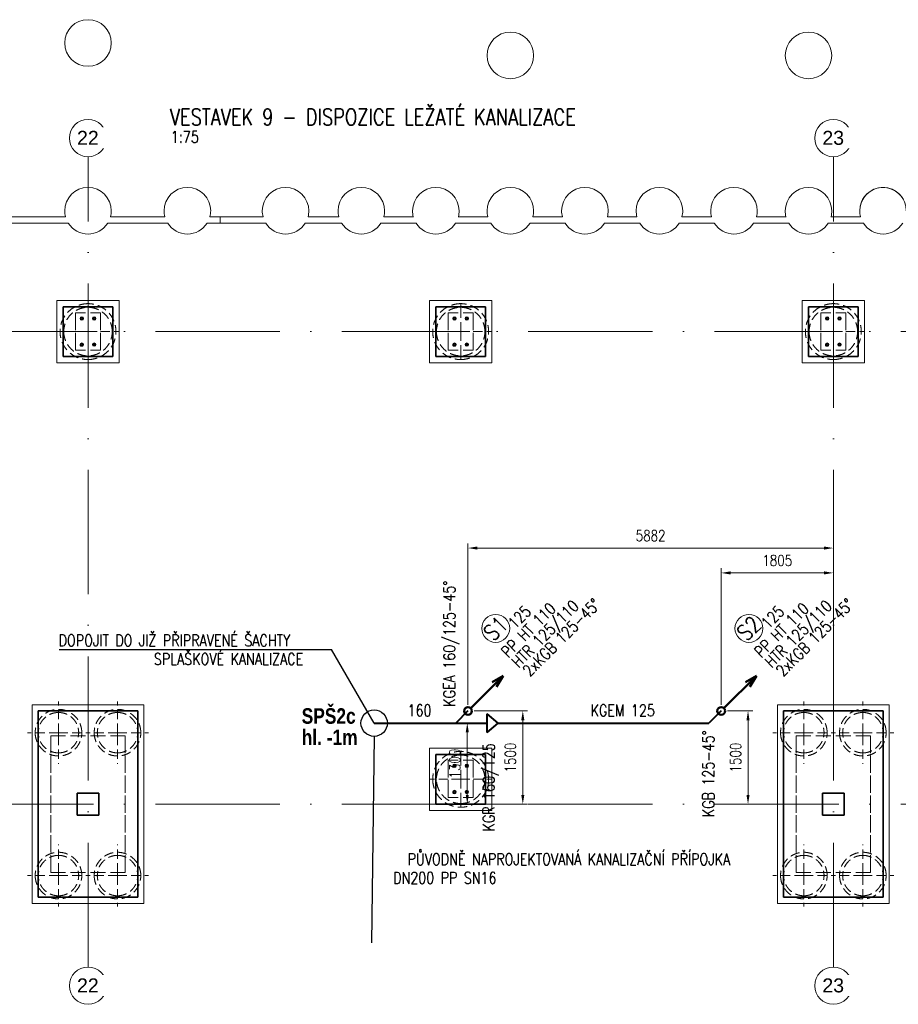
# Model space of a CAD drawing. Header units: millimetres. Extents: x -34728 to 839610, y -480656 to 464976.
# Tile 67 of 69: x 465720 to 479866, y -64995 to -49149. Entities that reach past the tile are written whole.
import ezdxf
from ezdxf.enums import TextEntityAlignment as Align

# ---------------------------------------------------------------- set-up
doc = ezdxf.new("R2010")
doc.units = ezdxf.units.MM
for name, pattern in [('Rebar Cover Lines', [320.04, 160.02, -160.02]), ('Skryté 1_5', [220, 150, -70]), ('ČERCHOVANÁ', [25.4, 12.7, -6.35, 0, -6.35]), ('Čerchovaná 20mm', [3000, 2000, -500, 0, -500])]:
    doc.linetypes.add(name, pattern=pattern)
doc.layers.get('0').update_dxf_attribs({"color": 9})
doc.layers.get('Defpoints').update_dxf_attribs({"color": 140})
for name, color, linetype, lineweight in [('!KANAL TRASA', 160, 'G_POTR_627_PN', 30), ('05_ŠRAFY', 253, 'Continuous', 9), ('06_KÓTY', 9, 'Continuous', 9), ('09_SANITA', 5, 'Continuous', 9), ('CA_NEVHRA', 9, 'Skryté 1_5', 9), ('CA_OSY', 9, 'ČERCHOVANÁ', 9), ('CA_TEXT35', 9, 'Continuous', 9), ('CA_ZAKLADY25', 9, 'Continuous', 18), ('CA_ZAKLADY5', 9, 'Continuous', 25), ('CKBUBLINY', 6, 'Continuous', 18), ('Konstrukční přípoje', 253, 'Continuous', 18), ('PL_KANAL', 240, 'Continuous', 40), ('PL_Z-stoupacky2', 2, 'Continuous', 50), ('TEXT25', 3, 'Continuous', 25), ('TEXT35', 1, 'Continuous', 35)]:
    doc.layers.add(name, color=color, linetype=linetype, lineweight=lineweight)
doc.styles.add('Arial_1', font='arial.ttf', dxfattribs={"height": 450})
doc.styles.add('Arial_3.5', font='arial.ttf', dxfattribs={"height": 3.5})
doc.styles.add('ROMANS', font='romans', dxfattribs={"width": 0.8})
doc.linetypes.add('G_POTR_627_PN', pattern='A,0.5,-1,2,-6.5,[9,hpfmlin.shx,S=1,R=0,X=0,Y=0],-6.5,2,-1,0.5', length=20)
doc.dimstyles.new('T-50_(3.5)', dxfattribs={"dimscale": 50, "dimtxt": 3.5, "dimasz": 3, "dimexe": 1.5, "dimexo": 2, "dimgap": 0, "dimtad": 0, "dimdec": 1, "dimrnd": 1, "dimtxsty": 'ROMANS', "dimcen": 3, "dimclrd": 256, "dimclre": 256, "dimclrt": 256, "dimadec": 1, "dimazin": 2, "dimtfac": 0.714286, "dimtdec": 1, "dimtmove": 0, "dimatfit": 3, "dimldrblk": 'DOTSMALL', "dimfxl": 1, "dimtvp": 1.142857, "dimtolj": 1, "dimlwd": -1, "dimlwe": -1, "dimarcsym": 0})

# ---------------------------------------------------------------- blocks, each defined once
blk = doc.blocks.new('pilota 600 mm - D_750_650-2126752-ZÁKLADY HALY _ DPS')
at = {"layer": 'CA_NEVHRA'}
for p, q in [((0, 0), (0, 500)), ((0, 0), (-500, 0)), ((0, 0), (0, -49)), ((0, 0), (500, 0)), ((0, -49), (0, -500))]:
    blk.add_line(p, q, dxfattribs=at)
blk = doc.blocks.new('pilota 600 mm - D_750_650-2126753-ZÁKLADY HALY _ DPS')
at = {"layer": 'CA_NEVHRA'}
for p, q in [((0, 49), (0, 500)), ((0, 0), (0, 49)), ((0, 0), (-500, 0)), ((0, 0), (500, 0)), ((0, 0), (0, -500))]:
    blk.add_line(p, q, dxfattribs=at)
blk = doc.blocks.new('pilota 600 mm - D_900_780-V33-ZÁKLADY HALY _ DPS')
at = {"layer": 'CA_NEVHRA'}
for p, q in [((0, 294), (0, 500)), ((0, 0), (0, 294)), ((-200, 0), (-500, 0)), ((0, 0), (-200, 0)), ((0, 0), (0, -306)), ((0, 0), (200, 0)), ((200, 0), (500, 0)), ((0, -306), (0, -500))]:
    blk.add_line(p, q, dxfattribs=at)
blk = doc.blocks.new('pilota 600 mm - D_750_650-V40-ZÁKLADY HALY _ DPS')
at = {"layer": 'CA_NEVHRA'}
for p, q in [((0, 51), (0, 500)), ((0, 0), (0, 51)), ((0, 0), (-500, 0)), ((0, 0), (500, 0)), ((0, 0), (0, -500))]:
    blk.add_line(p, q, dxfattribs=at)
blk = doc.blocks.new('pilota 600 mm - D_750_650-V41-ZÁKLADY HALY _ DPS')
at = {"layer": 'CA_NEVHRA'}
for p, q in [((0, 0), (0, 500)), ((0, 0), (-500, 0)), ((0, 0), (0, -51)), ((0, 0), (500, 0)), ((0, -51), (0, -500))]:
    blk.add_line(p, q, dxfattribs=at)
blk = doc.blocks.new('pilota 600 mm - D_900_780-2126777-ZÁKLADY HALY _ DPS')
at = {"layer": 'CA_NEVHRA'}
for p, q in [((0, 200), (0, 500)), ((0, 0), (0, 200)), ((-301, 0), (-500, 0)), ((0, 0), (-301, 0)), ((0, 0), (0, -200)), ((0, 0), (299, 0)), ((299, 0), (500, 0)), ((0, -200), (0, -500))]:
    blk.add_line(p, q, dxfattribs=at)
blk = doc.blocks.new('M_Šroub HPM-P - 27_P-1869720-ZÁKLADY HALY _ DPS')
at = {"layer": 'Konstrukční přípoje'}
for p, q in [((0, 21), (-18, 10)), ((0, 21), (-18, 10)), ((-18, 10), (0, 21)), ((0, 21), (-18, 10)), ((-18, 10), (-18, -10)), ((-18, 10), (-18, -10)), ((-18, -10), (-18, 10)), ((-18, 10), (-18, -10)), ((18, 10), (0, 21)), ((18, 10), (0, 21)), ((0, 21), (18, 10)), ((18, 10), (0, 21)), ((18, -10), (18, 10)), ((18, -10), (18, 10)), ((18, 10), (18, -10)), ((18, -10), (18, 10)), ((-18, -10), (0, -21)), ((-18, -10), (0, -21)), ((0, -21), (-18, -10)), ((-18, -10), (0, -21)), ((0, -21), (18, -10)), ((0, -21), (18, -10)), ((18, -10), (0, -21)), ((0, -21), (18, -10))]:
    blk.add_line(p, q, dxfattribs=at)
for radius, start, end in [(28, 0, 180), (28, 0, 180), (28, 0, 180), (28, 0, 180), (28, 180, 360), (28, 180, 0), (28, 180, 360), (28, 180, 0), (13.5, 0, 180), (13.5, 0, 180), (13.5, 0, 180), (13.5, 0, 180), (13.5, 0, 180), (13.5, 0, 180), (13.5, 180, 360), (13.5, 180, 360), (13.5, 180, 360), (13.5, 180, 360), (13.5, 180, 360), (13.5, 180, 360), (12.5, 0, 180), (12.5, 0, 180), (12.5, 180, 0), (12.5, 180, 360)]:
    blk.add_arc((0, 0), radius, start, end, dxfattribs=at)
blk = doc.blocks.new('M_Šroub HPM-P - 27_P-1869721-ZÁKLADY HALY _ DPS')
at = {"layer": 'Konstrukční přípoje'}
for p, q in [((0, 21), (-18, 10)), ((0, 21), (-18, 10)), ((-18, 10), (0, 21)), ((0, 21), (-18, 10)), ((-18, 10), (-18, -10)), ((-18, 10), (-18, -10)), ((-18, -10), (-18, 10)), ((-18, 10), (-18, -10)), ((18, 10), (0, 21)), ((18, 10), (0, 21)), ((0, 21), (18, 10)), ((18, 10), (0, 21)), ((18, -10), (18, 10)), ((18, -10), (18, 10)), ((18, 10), (18, -10)), ((18, -10), (18, 10)), ((-18, -10), (0, -21)), ((-18, -10), (0, -21)), ((0, -21), (-18, -10)), ((-18, -10), (0, -21)), ((0, -21), (18, -10)), ((0, -21), (18, -10)), ((18, -10), (0, -21)), ((0, -21), (18, -10))]:
    blk.add_line(p, q, dxfattribs=at)
for radius, start, end in [(28, 360, 180), (28, 0, 180), (28, 360, 180), (28, 0, 180), (13.5, 0, 180), (13.5, 360, 180), (13.5, 0, 180), (13.5, 0, 180), (13.5, 0, 180), (13.5, 360, 180), (12.5, 0, 180), (12.5, 0, 180), (28, 180, 360), (28, 180, 360), (28, 180, 360), (28, 180, 360), (13.5, 180, 360), (13.5, 180, 360), (13.5, 180, 360), (13.5, 180, 360), (13.5, 180, 360), (13.5, 180, 360), (12.5, 180, 360), (12.5, 180, 360)]:
    blk.add_arc((0, 0), radius, start, end, dxfattribs=at)
blk = doc.blocks.new('Osnova - Bublina osnovy 12mm-4850-ZÁKLADY HALY _ DPS')
at = {"layer": 'CA_TEXT35'}
blk.add_circle((0, 0), 6, dxfattribs=at)
blk = doc.blocks.new('A$Cf72d3da0')
at = {"layer": 'CA_NEVHRA', "color": 9}
for centre, radius, start, end in [((18500, 500), 450, 90, 270), ((18500, 500), 450, 90, 270), ((18500, 500), 390, 0, 180), ((18500, 500), 390, 0, 180), ((18500, 500), 450, 270, 90), ((18500, 500), 450, 270, 90), ((24500, 500), 450, 90, 270), ((24500, 500), 450, 90, 270), ((24500, 500), 390, 0, 180), ((24500, 500), 390, 0, 180), ((24500, 500), 450, 270, 90), ((24500, 500), 450, 270, 90), ((30500, 500), 450, 90, 270), ((30500, 500), 450, 90, 270), ((30500, 500), 390, 0, 180), ((30500, 500), 390, 0, 180), ((30500, 500), 450, 270, 90), ((30500, 500), 450, 270, 90), ((18500, 500), 390, 180, 0), ((18500, 500), 390, 180, 0), ((24500, 500), 390, 180, 0), ((24500, 500), 390, 180, 0), ((30500, 500), 390, 180, 0), ((30500, 500), 390, 180, 0), ((18025, -5955), 375, 0, 180), ((18025, -5955), 375, 0, 180), ((18025, -5955), 325, 90, 270), ((18025, -5955), 325, 90, 270), ((18025, -5955), 325, 270, 90), ((18025, -5955), 325, 270, 90), ((18975, -5955), 375, 0, 180), ((18975, -5955), 375, 0, 180), ((18975, -5955), 325, 90, 270), ((18975, -5955), 325, 90, 270), ((18975, -5955), 325, 270, 90), ((18975, -5955), 325, 270, 90), ((30025, -5955), 375, 0, 180), ((30025, -5955), 375, 0, 180), ((30025, -5955), 325, 90, 270), ((30025, -5955), 325, 90, 270), ((30025, -5955), 325, 270, 90), ((30025, -5955), 325, 270, 90), ((30975, -5955), 375, 0, 180), ((30975, -5955), 375, 0, 180), ((30975, -5955), 325, 90, 270), ((30975, -5955), 325, 90, 270), ((30975, -5955), 325, 270, 90), ((30975, -5955), 325, 270, 90), ((18025, -5955), 375, 180, 0), ((18025, -5955), 375, 180, 0), ((18975, -5955), 375, 180, 0), ((18975, -5955), 375, 180, 0), ((30025, -5955), 375, 180, 0), ((30025, -5955), 375, 180, 0), ((30975, -5955), 375, 180, 0), ((30975, -5955), 375, 180, 0), ((24500, -6705), 450, 0, 180), ((24500, -6705), 450, 0, 180), ((24500, -6705), 390, 90, 270), ((24500, -6705), 390, 90, 270), ((24500, -6705), 390, 270, 90), ((24500, -6705), 390, 270, 90), ((24500, -6705), 450, 180, 0), ((24500, -6705), 450, 180, 0), ((18025, -8255), 375, 0, 180), ((18025, -8255), 375, 0, 180), ((18975, -8255), 375, 0, 180), ((18975, -8255), 375, 0, 180), ((30025, -8255), 375, 0, 180), ((30025, -8255), 375, 0, 180), ((30975, -8255), 375, 0, 180), ((30975, -8255), 375, 0, 180), ((18025, -8255), 325, 90, 270), ((18025, -8255), 325, 90, 270), ((18025, -8255), 325, 270, 90), ((18025, -8255), 325, 270, 90), ((18975, -8255), 325, 90, 270), ((18975, -8255), 325, 90, 270), ((18975, -8255), 325, 270, 90), ((18975, -8255), 325, 270, 90), ((30025, -8255), 325, 90, 270), ((30025, -8255), 325, 90, 270), ((30025, -8255), 325, 270, 90), ((30025, -8255), 325, 270, 90), ((30975, -8255), 325, 90, 270), ((30975, -8255), 325, 90, 270), ((30975, -8255), 325, 270, 90), ((30975, -8255), 325, 270, 90), ((18025, -8255), 375, 180, 0), ((18025, -8255), 375, 180, 0), ((18975, -8255), 375, 180, 0), ((18975, -8255), 375, 180, 0), ((30025, -8255), 375, 180, 0), ((30025, -8255), 375, 180, 0), ((30975, -8255), 375, 180, 0), ((30975, -8255), 375, 180, 0)]:
    blk.add_arc(centre, radius, start, end, dxfattribs=at)
at = {"layer": 'CA_OSY', "color": 9, "linetype": 'Čerchovaná 20mm'}
for p, q in [((18500, -9727), (18500, 3314)), ((30500, -9727), (30500, 3314)), ((-22414, 500), (44067, 500)), ((-22414, -7105), (44067, -7105))]:
    blk.add_line(p, q, dxfattribs=at)
at = {"layer": 'CA_ZAKLADY25', "color": 9, "lineweight": 9}
for p, q in [((17217, 2245), (18183, 2245)), ((18138, 2348), (17262, 2348)), ((18817, 2245), (19783, 2245)), ((19738, 2348), (18862, 2348)), ((20417, 2245), (20628, 2245)), ((20628, 2348), (20462, 2348)), ((20628, 2348), (20628, 2245)), ((21318, 2348), (20628, 2348)), ((20628, 2245), (20628, 2348)), ((20628, 2245), (21363, 2245)), ((21997, 2245), (22583, 2245)), ((22538, 2348), (22042, 2348)), ((23217, 2245), (23783, 2245)), ((23738, 2348), (23262, 2348)), ((24417, 2245), (24983, 2245)), ((24938, 2348), (24462, 2348)), ((25617, 2245), (26183, 2245)), ((26138, 2348), (25662, 2348)), ((26817, 2245), (27383, 2245)), ((27338, 2348), (26862, 2348)), ((28017, 2245), (28583, 2245)), ((28538, 2348), (28062, 2348)), ((29217, 2245), (29783, 2245)), ((29738, 2348), (29262, 2348)), ((30417, 2245), (30983, 2245)), ((30938, 2348), (30462, 2348)), ((18000, 0), (18000, 1000)), ((18000, 1000), (19000, 1000)), ((19000, 1000), (18000, 1000)), ((18000, 1000), (18000, 0)), ((19000, 1000), (19000, 0)), ((19000, 0), (19000, 1000)), ((24000, 0), (24000, 1000)), ((24000, 1000), (25000, 1000)), ((25000, 1000), (24000, 1000)), ((24000, 1000), (24000, 0)), ((25000, 1000), (25000, 0)), ((25000, 0), (25000, 1000)), ((30000, 0), (30000, 1000)), ((30000, 1000), (31000, 1000)), ((31000, 1000), (30000, 1000)), ((30000, 1000), (30000, 0)), ((31000, 1000), (31000, 0)), ((31000, 0), (31000, 1000)), ((19000, 0), (18000, 0)), ((18000, 0), (19000, 0)), ((25000, 0), (24000, 0)), ((24000, 0), (25000, 0)), ((31000, 0), (30000, 0)), ((30000, 0), (31000, 0)), ((17600, -8705), (17600, -5505)), ((17600, -5505), (19400, -5505)), ((19400, -5505), (17600, -5505)), ((17600, -5505), (17600, -8705)), ((19400, -5505), (19400, -8705)), ((19400, -8705), (19400, -5505)), ((29600, -8705), (29600, -5505)), ((29600, -5505), (31400, -5505)), ((31400, -5505), (29600, -5505)), ((29600, -5505), (29600, -8705)), ((31400, -5505), (31400, -8705)), ((31400, -8705), (31400, -5505)), ((24000, -7205), (24000, -6205)), ((24000, -6205), (25000, -6205)), ((25000, -6205), (24000, -6205)), ((24000, -6205), (24000, -7205)), ((25000, -6205), (25000, -7205)), ((25000, -7205), (25000, -6205)), ((25000, -7205), (24000, -7205)), ((24000, -7205), (25000, -7205)), ((19400, -8705), (17600, -8705)), ((17600, -8705), (19400, -8705)), ((31400, -8705), (29600, -8705)), ((29600, -8705), (31400, -8705))]:
    blk.add_line(p, q, dxfattribs=at)
at = {"layer": 'CA_ZAKLADY25', "color": 9, "lineweight": 25}
for p, q in [((18900, 900), (18100, 900)), ((18100, 900), (18100, 100)), ((18100, 100), (18100, 900)), ((18100, 900), (18900, 900)), ((18900, 100), (18900, 900)), ((18900, 900), (18900, 100)), ((24900, 900), (24100, 900)), ((24100, 900), (24100, 100)), ((24100, 100), (24100, 900)), ((24100, 900), (24900, 900)), ((24900, 100), (24900, 900)), ((24900, 900), (24900, 100)), ((30900, 900), (30100, 900)), ((30100, 900), (30100, 100)), ((30100, 100), (30100, 900)), ((30100, 900), (30900, 900)), ((30900, 100), (30900, 900)), ((30900, 900), (30900, 100)), ((18100, 100), (18900, 100)), ((18900, 100), (18100, 100)), ((24100, 100), (24900, 100)), ((24900, 100), (24100, 100)), ((30100, 100), (30900, 100)), ((30900, 100), (30100, 100)), ((19300, -5605), (17700, -5605)), ((17700, -5605), (17700, -8605)), ((17700, -8605), (17700, -5605)), ((17700, -5605), (19300, -5605)), ((19300, -8605), (19300, -5605)), ((19300, -5605), (19300, -8605)), ((31300, -5605), (29700, -5605)), ((29700, -5605), (29700, -8605)), ((29700, -8605), (29700, -5605)), ((29700, -5605), (31300, -5605)), ((31300, -8605), (31300, -5605)), ((31300, -5605), (31300, -8605)), ((24900, -6305), (24100, -6305)), ((24100, -6305), (24100, -7105)), ((24100, -7105), (24100, -6305)), ((24100, -6305), (24900, -6305)), ((24900, -7105), (24900, -6305)), ((24900, -6305), (24900, -7105)), ((18325, -6930), (18675, -6930)), ((18325, -7280), (18325, -6930)), ((18675, -6930), (18325, -6930)), ((18325, -6930), (18325, -7280)), ((18675, -6930), (18675, -7280)), ((18675, -7280), (18675, -6930)), ((30325, -6930), (30675, -6930)), ((30325, -7280), (30325, -6930)), ((30675, -6930), (30325, -6930)), ((30325, -6930), (30325, -7280)), ((30675, -6930), (30675, -7280)), ((30675, -7280), (30675, -6930)), ((24100, -7105), (24900, -7105)), ((24900, -7105), (24100, -7105)), ((18675, -7280), (18325, -7280)), ((18325, -7280), (18675, -7280)), ((30675, -7280), (30325, -7280)), ((30325, -7280), (30675, -7280)), ((17700, -8605), (19300, -8605)), ((19300, -8605), (17700, -8605)), ((29700, -8605), (31300, -8605)), ((31300, -8605), (29700, -8605))]:
    blk.add_line(p, q, dxfattribs=at)
at = {"layer": 'CA_ZAKLADY25', "color": 9, "linetype": 'Rebar Cover Lines', "lineweight": 9}
for p, q in [((18300, 801), (18700, 801)), ((18300, 201), (18300, 801)), ((18300, 801), (18300, 201)), ((18700, 801), (18300, 801)), ((18700, 801), (18700, 201)), ((18700, 201), (18700, 801)), ((24300, 801), (24700, 801)), ((24300, 201), (24300, 801)), ((24300, 801), (24300, 201)), ((24700, 801), (24300, 801)), ((24700, 801), (24700, 201)), ((24700, 201), (24700, 801)), ((30300, 801), (30700, 801)), ((30300, 801), (30300, 651)), ((30300, 801), (30300, 201)), ((30700, 801), (30300, 801)), ((30700, 801), (30700, 201)), ((30700, 651), (30700, 801)), ((30300, 201), (30300, 651)), ((30700, 201), (30700, 651)), ((18700, 201), (18300, 201)), ((18300, 201), (18700, 201)), ((24700, 201), (24300, 201)), ((24300, 201), (24700, 201)), ((30700, 201), (30300, 201)), ((30300, 201), (30700, 201)), ((17900, -6004), (19100, -6004)), ((17900, -8204), (17900, -6004)), ((17900, -6004), (17900, -8204)), ((19100, -6004), (17900, -6004)), ((19100, -6004), (19100, -8204)), ((19100, -8204), (19100, -6004)), ((29900, -6004), (31100, -6004)), ((29900, -8204), (29900, -6004)), ((29900, -6004), (29900, -8204)), ((31100, -6004), (29900, -6004)), ((31100, -6004), (31100, -8204)), ((31100, -8204), (31100, -6004)), ((24300, -6399), (24700, -6399)), ((24300, -6999), (24300, -6399)), ((24300, -6399), (24300, -6999)), ((24700, -6399), (24300, -6399)), ((24700, -6399), (24700, -6999)), ((24700, -6999), (24700, -6399)), ((24700, -6999), (24300, -6999)), ((24300, -6999), (24700, -6999)), ((19100, -8204), (17900, -8204)), ((17900, -8204), (19100, -8204)), ((31100, -8204), (29900, -8204)), ((29900, -8204), (31100, -8204))]:
    blk.add_line(p, q, dxfattribs=at)
at = {"layer": 'CA_ZAKLADY25', "color": 9, "lineweight": 9}
for centre, start, end in [((18500, 5145), 0, 180), ((25300, 4945), 0, 180), ((30100, 4945), 0, 180), ((18500, 5145), 180, 0), ((25300, 4945), 180, 0), ((30100, 4945), 180, 0), ((18500, 2445), 0, 180), ((20100, 2445), 0, 180), ((21680, 2445), 0, 180), ((22900, 2445), 0, 180), ((24100, 2445), 0, 180), ((25300, 2445), 0, 180), ((26500, 2445), 0, 180), ((27700, 2445), 0, 180), ((28900, 2445), 0, 180), ((30100, 2445), 0, 180), ((31300, 2445), 28.997, 180), ((18500, 2445), 180, 194.9621), ((18500, 2445), 345.0379, 0), ((20100, 2445), 180, 194.9621), ((20100, 2445), 345.0379, 0), ((21680, 2445), 180, 194.9621), ((21680, 2445), 345.0379, 0), ((22900, 2445), 180, 194.9621), ((22900, 2445), 345.0379, 0), ((24100, 2445), 180, 194.9621), ((24100, 2445), 345.0379, 0), ((25300, 2445), 180, 194.9621), ((25300, 2445), 345.0379, 0), ((26500, 2445), 180, 194.9621), ((26500, 2445), 345.0379, 0), ((27700, 2445), 180, 194.9621), ((27700, 2445), 345.0379, 0), ((28900, 2445), 180, 194.9621), ((28900, 2445), 345.0379, 0), ((30100, 2445), 180, 194.9621), ((30100, 2445), 345.0379, 0), ((31300, 2445), 180, 194.9621), ((18500, 2445), 212.2955, 327.7045), ((20100, 2445), 212.2955, 327.7045), ((21680, 2445), 212.2955, 327.7045), ((22900, 2445), 212.2955, 327.7045), ((24100, 2445), 212.2955, 327.7045), ((25300, 2445), 212.2955, 327.7045), ((26500, 2445), 212.2955, 327.7045), ((27700, 2445), 212.2955, 327.7045), ((28900, 2445), 212.2955, 327.7045), ((30100, 2445), 212.2955, 327.7045), ((31300, 2445), 212.2955, 327.7045)]:
    blk.add_arc(centre, 375, start, end, dxfattribs=at)
at = {"layer": 'CA_ZAKLADY5', "color": 9, "lineweight": 9}
for p, q in [((17217, 2245), (18183, 2245)), ((18138, 2348), (17262, 2348)), ((18817, 2245), (19783, 2245)), ((19738, 2348), (18862, 2348)), ((20417, 2245), (21363, 2245)), ((21318, 2348), (20462, 2348)), ((21997, 2245), (22583, 2245)), ((22538, 2348), (22042, 2348)), ((23217, 2245), (23783, 2245)), ((23738, 2348), (23262, 2348)), ((24417, 2245), (24983, 2245)), ((24938, 2348), (24462, 2348)), ((25617, 2245), (26183, 2245)), ((26138, 2348), (25662, 2348)), ((26817, 2245), (27383, 2245)), ((27338, 2348), (26862, 2348)), ((28017, 2245), (28583, 2245)), ((28538, 2348), (28062, 2348)), ((29217, 2245), (29783, 2245)), ((29738, 2348), (29262, 2348)), ((30417, 2245), (30983, 2245)), ((30938, 2348), (30462, 2348))]:
    blk.add_line(p, q, dxfattribs=at)
for centre, start, end in [((18500, 5145), 0, 180), ((25300, 4945), 0, 180), ((30100, 4945), 0, 180), ((18500, 5145), 180, 0), ((25300, 4945), 180, 0), ((30100, 4945), 180, 0), ((18500, 2445), 0, 180), ((20100, 2445), 0, 180), ((21680, 2445), 0, 180), ((22900, 2445), 0, 180), ((24100, 2445), 0, 180), ((25300, 2445), 0, 180), ((26500, 2445), 0, 180), ((27700, 2445), 0, 180), ((28900, 2445), 0, 180), ((30100, 2445), 0, 180), ((31300, 2445), 0, 180), ((18500, 2445), 180, 194.9621), ((18500, 2445), 345.0379, 0), ((20100, 2445), 180, 194.9621), ((20100, 2445), 345.0379, 0), ((21680, 2445), 180, 194.9621), ((21680, 2445), 345.0379, 0), ((22900, 2445), 180, 194.9621), ((22900, 2445), 345.0379, 0), ((24100, 2445), 180, 194.9621), ((24100, 2445), 345.0379, 0), ((25300, 2445), 180, 194.9621), ((25300, 2445), 345.0379, 0), ((26500, 2445), 180, 194.9621), ((26500, 2445), 345.0379, 0), ((27700, 2445), 180, 194.9621), ((27700, 2445), 345.0379, 0), ((28900, 2445), 180, 194.9621), ((28900, 2445), 345.0379, 0), ((30100, 2445), 180, 194.9621), ((30100, 2445), 345.0379, 0), ((31300, 2445), 180, 194.9621), ((18500, 2445), 212.2955, 327.7045), ((20100, 2445), 212.2955, 327.7045), ((21680, 2445), 212.2955, 327.7045), ((22900, 2445), 212.2955, 327.7045), ((24100, 2445), 212.2955, 327.7045), ((25300, 2445), 212.2955, 327.7045), ((26500, 2445), 212.2955, 327.7045), ((27700, 2445), 212.2955, 327.7045), ((28900, 2445), 212.2955, 327.7045), ((30100, 2445), 212.2955, 327.7045), ((31300, 2445), 212.2955, 327.7045)]:
    blk.add_arc(centre, 375, start, end, dxfattribs=at)
at = {"layer": 'CA_NEVHRA', "color": 9}
for name, p, rotation in [('pilota 600 mm - D_900_780-2126777-ZÁKLADY HALY _ DPS', (18500, 500), 270), ('pilota 600 mm - D_900_780-2126777-ZÁKLADY HALY _ DPS', (24500, 500), 270), ('pilota 600 mm - D_900_780-2126777-ZÁKLADY HALY _ DPS', (30500, 500), 270), ('pilota 600 mm - D_750_650-2126753-ZÁKLADY HALY _ DPS', (18975, -5955), 180), ('pilota 600 mm - D_750_650-2126753-ZÁKLADY HALY _ DPS', (30975, -5955), 180), ('pilota 600 mm - D_900_780-V33-ZÁKLADY HALY _ DPS', (24500, -6705), 180), ('pilota 600 mm - D_750_650-V41-ZÁKLADY HALY _ DPS', (18975, -8255), 180), ('pilota 600 mm - D_750_650-V41-ZÁKLADY HALY _ DPS', (30975, -8255), 180)]:
    blk.add_blockref(name, p, dxfattribs=dict(at, rotation=rotation))
for name, p in [('pilota 600 mm - D_750_650-2126752-ZÁKLADY HALY _ DPS', (18025, -5955)), ('pilota 600 mm - D_750_650-2126752-ZÁKLADY HALY _ DPS', (30025, -5955)), ('pilota 600 mm - D_750_650-V40-ZÁKLADY HALY _ DPS', (18025, -8255)), ('pilota 600 mm - D_750_650-V40-ZÁKLADY HALY _ DPS', (30025, -8255))]:
    blk.add_blockref(name, p, dxfattribs=at)
at = {"layer": 'CA_TEXT35', "color": 9, "xscale": 49.99999999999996, "yscale": 49.99999999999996, "zscale": 49.99999999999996}
for p in [(18500, 3614), (30500, 3614), (18500, -10027), (30500, -10027)]:
    blk.add_blockref('Osnova - Bublina osnovy 12mm-4850-ZÁKLADY HALY _ DPS', p, dxfattribs=at)
at = {"layer": 'Konstrukční přípoje', "color": 9, "rotation": 180}
for name, p in [('M_Šroub HPM-P - 27_P-1869720-ZÁKLADY HALY _ DPS', (18400, 711)), ('M_Šroub HPM-P - 27_P-1869720-ZÁKLADY HALY _ DPS', (24400, 711)), ('M_Šroub HPM-P - 27_P-1869720-ZÁKLADY HALY _ DPS', (30400, 711)), ('M_Šroub HPM-P - 27_P-1869721-ZÁKLADY HALY _ DPS', (18400, 291)), ('M_Šroub HPM-P - 27_P-1869721-ZÁKLADY HALY _ DPS', (24400, 291)), ('M_Šroub HPM-P - 27_P-1869721-ZÁKLADY HALY _ DPS', (30400, 291)), ('M_Šroub HPM-P - 27_P-1869720-ZÁKLADY HALY _ DPS', (24400, -6489)), ('M_Šroub HPM-P - 27_P-1869721-ZÁKLADY HALY _ DPS', (24400, -6909))]:
    blk.add_blockref(name, p, dxfattribs=at)
at = {"layer": 'Konstrukční přípoje', "color": 9}
for name, p in [('M_Šroub HPM-P - 27_P-1869721-ZÁKLADY HALY _ DPS', (18600, 711)), ('M_Šroub HPM-P - 27_P-1869721-ZÁKLADY HALY _ DPS', (24600, 711)), ('M_Šroub HPM-P - 27_P-1869721-ZÁKLADY HALY _ DPS', (30600, 711)), ('M_Šroub HPM-P - 27_P-1869720-ZÁKLADY HALY _ DPS', (18600, 291)), ('M_Šroub HPM-P - 27_P-1869720-ZÁKLADY HALY _ DPS', (24600, 291)), ('M_Šroub HPM-P - 27_P-1869720-ZÁKLADY HALY _ DPS', (30600, 291)), ('M_Šroub HPM-P - 27_P-1869721-ZÁKLADY HALY _ DPS', (24600, -6489)), ('M_Šroub HPM-P - 27_P-1869720-ZÁKLADY HALY _ DPS', (24600, -6909))]:
    blk.add_blockref(name, p, dxfattribs=at)
at = {"layer": 'CA_TEXT35', "color": 9, "char_height": 225, "width": 424.89, "attachment_point": 1, "style": 'Arial_1', "bg_fill": 3, "box_fill_scale": 1.25, "bg_fill_color": 256, "bg_fill_true_color": 13158600, "bg_fill_transparency": 0}
for s, insert in [('22', (18323, 3731)), ('23', (30323, 3731)), ('22', (18323, -9910)), ('23', (30323, -9910))]:
    blk.add_mtext(s, dxfattribs=dict(at, insert=insert))
blk = doc.blocks.new('A$C1F353BCB')
at = {"layer": 'PL_Z-stoupacky2', "linetype": 'ByBlock', "ltscale": 10}
for p, q in [((-44, -44), (-567, -567)), ((-461, -390), (-567, -567)), ((-567, -567), (-390, -461))]:
    blk.add_line(p, q, dxfattribs=at)
blk.add_circle((0, 0), 62.5, dxfattribs=at)
blk = doc.blocks.new('*D474')
at = {"layer": '06_KÓTY', "transparency": 16777216}
for p, q in [((477114, -60274), (477521, -60274)), ((477446, -60424), (477446, -61624)), ((477114, -61774), (477521, -61774))]:
    blk.add_line(p, q, dxfattribs=at)
at = {"layer": '06_KÓTY', "lineweight": 35, "transparency": 16777216}
for points in [[(477421, -60424), (477471, -60424), (477446, -60274)], [(477421, -61624), (477471, -61624), (477446, -61774)]]:
    blk.add_solid(points, dxfattribs=at)
at = {"layer": 'Defpoints', "color": 0, "lineweight": 35, "transparency": 16777216}
for p in [(477014, -60274), (477014, -61774), (477446, -61774)]:
    blk.add_point(p, dxfattribs=at)
at = {"layer": '06_KÓTY', "transparency": 16777216, "insert": (477246, -61024), "char_height": 175, "attachment_point": 5, "rotation": 90, "style": 'ROMANS'}
blk.add_mtext('\\A1;1500', dxfattribs=at)
blk = doc.blocks.new('_DotSmall')
at = {"color": 0, "linetype": 'ByBlock', "const_width": 0.5}
blk.add_lwpolyline([(-0.0625, 0, 1), (0.0625, 0, 1)], format="xyb", close=True, dxfattribs=at)
blk = doc.blocks.new('*D475')
at = {"layer": '06_KÓTY', "transparency": 16777216}
for p, q in [((472958, -60470), (472851, -60470)), ((472926, -60620), (472926, -61624)), ((472958, -61774), (472851, -61774))]:
    blk.add_line(p, q, dxfattribs=at)
at = {"layer": '06_KÓTY', "lineweight": 35, "transparency": 16777216}
for points in [[(472901, -60620), (472951, -60620), (472926, -60470)], [(472901, -61624), (472951, -61624), (472926, -61774)]]:
    blk.add_solid(points, dxfattribs=at)
at = {"layer": 'Defpoints', "color": 0, "lineweight": 35, "transparency": 16777216}
for p in [(473058, -60470), (472926, -61774), (473058, -61774)]:
    blk.add_point(p, dxfattribs=at)
at = {"layer": '06_KÓTY', "transparency": 16777216, "insert": (472726, -61122), "char_height": 175, "attachment_point": 5, "rotation": 90, "style": 'ROMANS'}
blk.add_mtext('\\A1;1300', dxfattribs=at)
blk = doc.blocks.new('*D476')
at = {"layer": '06_KÓTY', "transparency": 16777216}
for p, q in [((477014, -60174), (477014, -57977)), ((478820, -60073), (478820, -57977)), ((477164, -58052), (478670, -58052))]:
    blk.add_line(p, q, dxfattribs=at)
at = {"layer": '06_KÓTY', "lineweight": 35, "transparency": 16777216}
for points in [[(477164, -58027), (477164, -58077), (477014, -58052)], [(478670, -58027), (478670, -58077), (478820, -58052)]]:
    blk.add_solid(points, dxfattribs=at)
at = {"layer": 'Defpoints', "color": 0, "lineweight": 35, "transparency": 16777216}
for p in [(478820, -58052), (478820, -60173), (477014, -60274)]:
    blk.add_point(p, dxfattribs=at)
at = {"layer": '06_KÓTY', "transparency": 16777216, "insert": (477917, -57852), "char_height": 175, "attachment_point": 5, "style": 'ROMANS'}
blk.add_mtext('\\A1;1805', dxfattribs=at)
blk = doc.blocks.new('*D477')
at = {"layer": '06_KÓTY', "transparency": 16777216}
for p, q in [((472937, -60174), (472937, -57577)), ((473087, -57652), (478670, -57652)), ((478820, -59981), (478820, -57577))]:
    blk.add_line(p, q, dxfattribs=at)
at = {"layer": '06_KÓTY', "lineweight": 35, "transparency": 16777216}
for points in [[(473087, -57627), (473087, -57677), (472937, -57652)], [(478670, -57627), (478670, -57677), (478820, -57652)]]:
    blk.add_solid(points, dxfattribs=at)
at = {"layer": 'Defpoints', "color": 0, "lineweight": 35, "transparency": 16777216}
for p in [(478820, -57652), (478820, -60081), (472937, -60274)]:
    blk.add_point(p, dxfattribs=at)
at = {"layer": '06_KÓTY', "transparency": 16777216, "insert": (475878, -57452), "char_height": 175, "attachment_point": 5, "style": 'ROMANS'}
blk.add_mtext('\\A1;5882', dxfattribs=at)
blk = doc.blocks.new('*D478')
at = {"layer": '06_KÓTY', "transparency": 16777216}
for p, q in [((473037, -60274), (473895, -60274)), ((473820, -60424), (473820, -61624)), ((473037, -61774), (473895, -61774))]:
    blk.add_line(p, q, dxfattribs=at)
at = {"layer": '06_KÓTY', "lineweight": 35, "transparency": 16777216}
for points in [[(473795, -60424), (473845, -60424), (473820, -60274)], [(473795, -61624), (473845, -61624), (473820, -61774)]]:
    blk.add_solid(points, dxfattribs=at)
at = {"layer": 'Defpoints', "color": 0, "lineweight": 35, "transparency": 16777216}
for p in [(472937, -60274), (472937, -61774), (473820, -61774)]:
    blk.add_point(p, dxfattribs=at)
at = {"layer": '06_KÓTY', "transparency": 16777216, "insert": (473620, -61024), "char_height": 175, "attachment_point": 5, "rotation": 90, "style": 'ROMANS'}
blk.add_mtext('\\A1;1500', dxfattribs=at)
blk = doc.blocks.new('A$C478f29ae')
at = {"layer": 'PL_KANAL'}
for p, q in [((-180, 0), (0, 150)), ((0, -150), (-180, 0)), ((0, -150), (0, 150))]:
    blk.add_line(p, q, dxfattribs=at)

msp = doc.modelspace()

# ---------------------------------------------------------------- block references
at = {"color": 220, "lineweight": 35}
msp.add_blockref('A$Cf72d3da0', (448319.73, -54668.48), dxfattribs=at)

# ---------------------------------------------------------------- next in the draw order: linework, layer by layer
at = {"layer": '!KANAL TRASA', "ltscale": 80}
msp.add_line((471424.33, -60682.58), (471383.66, -64003.11), dxfattribs=at)
at = {"layer": '!KANAL TRASA', "ltscale": 0.8}
msp.add_circle((471426.94, -60470.1), 212.5, dxfattribs=at)
at = {"layer": 'CKBUBLINY', "color": 5, "ltscale": 10, "transparency": 33554687}
for centre in [(473383.84, -58944.93), (477460.77, -58944.93)]:
    msp.add_circle(centre, 225, dxfattribs=at)
at = {"layer": 'PL_KANAL'}
for p, q in [((472937.23, -60273.57), (472740.71, -60470.1)), ((477014.16, -60273.57), (476817.64, -60470.1)), ((471426.94, -60470.1), (473245.7, -60470.1)), ((473425.7, -60470.1), (476817.64, -60470.1))]:
    msp.add_line(p, q, dxfattribs=at)
at = {"layer": 'TEXT25', "color": 2}
for p in [(466354.61, -59287.03), (471426.94, -60470.1)]:
    msp.add_line(p, (470740.14, -59287.03), dxfattribs=at)

# ---------------------------------------------------------------- next in the draw order: block references
at = {"color": 220, "lineweight": 35, "xscale": -1}
msp.add_blockref('A$C478f29ae', (473245.7, -60470.1), dxfattribs=at)
at = {"layer": '05_ŠRAFY', "color": 200, "ltscale": 0.15, "rotation": 180}
for p in [(472937.23, -60273.57), (477014.16, -60273.57)]:
    msp.add_blockref('A$C1F353BCB', p, dxfattribs=at)

# ---------------------------------------------------------------- next in the draw order: texts
at = {"color": 160, "lineweight": 25, "style": 'ROMANS', "width": 0.8}
for s, p in [('PŮVODNĚ NAPROJEKTOVANÁ KANALIZAČNÍ PŘÍPOJKA', (474562.08, -62754.03)), ('DN200 PP SN16', (472564.41, -63054.03))]:
    msp.add_text(s, height=187.5, dxfattribs=at).set_placement(p, align=Align.CENTER)
at = {"layer": '09_SANITA', "color": 160, "char_height": 250, "attachment_point": 1, "style": 'Arial_3.5'}
for s, insert in [('\\pt3000;{\\fArial|b1|i0|c238|p34;\\W0.8;SPŠ2c}', (470259.77, -60229.89)), ('\\pt3000;{\\fArial|b1|i0|c238|p34;\\W0.8;hl. -1m}', (470260.01, -60572.98))]:
    msp.add_mtext_dynamic_manual_height_columns(s, width=14550.3975, gutter_width=6250, heights=[0], dxfattribs=dict(at, insert=insert))
at = {"layer": 'TEXT25', "style": 'ROMANS', "width": 0.8}
msp.add_text('1:75', height=187.5, dxfattribs=at).set_placement((468152.45, -51129.13))
at = {"layer": 'TEXT25', "transparency": 33554687, "style": 'ROMANS', "width": 0.8}
for s, rotation, p in [('KGEA 160/125-45%%D', 90, (472731.44, -59192.6)), ('PP HT 110', 45, (473976.47, -59038.2)), ('HTR 125/110', 45, (474244.93, -59098.25)), ('2xKGB 125-45%%D ', 45, (474545.71, -59120.65)), ('PP HT 110', 45, (478053.4, -59038.2)), ('HTR 125/110', 45, (478321.86, -59098.25)), ('2xKGB 125-45%%D ', 45, (478622.64, -59120.65)), ('KGB 125-45%%D', 90, (476901.99, -61285.86)), ('KGR 160/125', 90, (473365.93, -61503.53))]:
    msp.add_text(s, height=187.5, rotation=rotation, dxfattribs=at).set_placement(p, align=Align.CENTER)
at = {"layer": 'TEXT25', "color": 2, "transparency": 33554687, "style": 'ROMANS', "width": 0.8}
for p in [(473696.51, -58966.06), (477773.44, -58966.06)]:
    msp.add_text('125', height=187.5, rotation=45, dxfattribs=at).set_placement(p)
at = {"layer": 'TEXT25', "color": 2, "style": 'ROMANS', "width": 0.8}
for s, p in [('DOPOJIT DO JIŽ PŘIPRAVENÉ ŠACHTY', (466346.12, -59232.3)), ('SPLAŠKOVÉ KANALIZACE ', (467879.43, -59532.3))]:
    msp.add_text(s, height=187.5, dxfattribs=at).set_placement(p)
at = {"layer": 'TEXT25', "transparency": 33554687, "style": 'ROMANS', "width": 0.8}
for s, p in [('160', (472157.61, -60359.7)), ('KGEM 125', (475428.68, -60359.7))]:
    msp.add_text(s, height=187.5, dxfattribs=at).set_placement(p, align=Align.CENTER)
at = {"layer": 'TEXT35', "color": 4, "style": 'ROMANS', "width": 0.8}
msp.add_text('VESTAVEK 9 - DISPOZICE LEŽATÉ KANALIZACE ', height=262.5, dxfattribs=at).set_placement((468139.62, -50845.89))
at = {"layer": 'TEXT35', "transparency": 33554687, "style": 'ROMANS', "width": 0.8}
for s, p in [('S1', (473383.84, -58944.93)), ('S2', (477460.77, -58944.93))]:
    msp.add_text(s, height=262.5, rotation=45, dxfattribs=at).set_placement(p, align=Align.MIDDLE)

# ---------------------------------------------------------------- next in the draw order: dimensions: what is measured, and where the dimension line sits
at = {"layer": '06_KÓTY'}
for base, p1, p2, text, picture, middle in [((478819.73, -57651.71), (472937.23, -60273.57), (478819.73, -60080.99), '5882', '*D477', (475878.48, -57451.71)), ((478819.73, -58051.71), (477014.16, -60273.57), (478819.73, -60173.17), '1805', '*D476', (477916.95, -57851.71))]:
    dim = msp.add_linear_dim(base=base, p1=p1, p2=p2, text=text, dimstyle='T-50_(3.5)', dxfattribs=at)
    dim.commit()
    dim.dimension.update_dxf_attribs({"geometry": picture, "text_midpoint": middle})
dim = msp.add_linear_dim(base=(473819.96, -61773.57), p1=(472937.23, -60273.57), p2=(472937.23, -61773.57), angle=90, dimstyle='T-50_(3.5)', dxfattribs=at)
dim.commit()
dim.dimension.update_dxf_attribs({"geometry": '*D478', "text_midpoint": (473619.96, -61023.57)})
dim = msp.add_aligned_dim(p1=(477014.16, -60273.57), p2=(477014.16, -61773.57), distance=431.48, dimstyle='T-50_(3.5)', dxfattribs=at)
dim.commit()
dim.dimension.update_dxf_attribs({"geometry": '*D474', "text_midpoint": (477245.65, -61023.57)})
dim = msp.add_aligned_dim(p1=(473057.81, -60470.1), p2=(473057.81, -61773.57), distance=-131.65, text='1300', dimstyle='T-50_(3.5)', dxfattribs=at)
dim.commit()
dim.dimension.update_dxf_attribs({"geometry": '*D475', "text_midpoint": (472726.16, -61121.84)})

doc.saveas('drawing.dxf')
